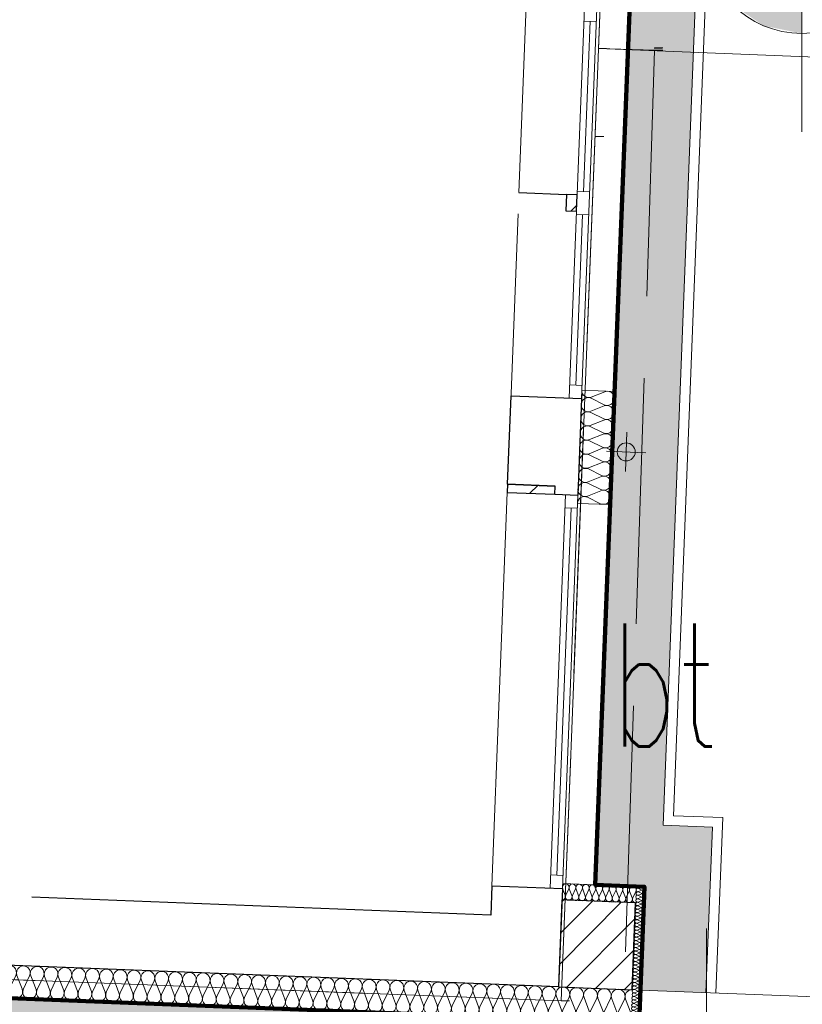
# Model space of a CAD drawing. Extents: x -134780 to 5540120, y 74663 to 5964901.
# Tile 24 of 71: x 5539588.93 to 5539593.7, y 5961325.86 to 5961331.86. Entities that reach past the tile are written whole.
import ezdxf

# ---------------------------------------------------------------- set-up
doc = ezdxf.new("R2010")
doc.units = 0
doc.header["$MEASUREMENT"] = 0
doc.set_wipeout_variables(frame=1)
doc.linetypes.add('L_0_06', pattern=[2, 1.5, -0.5])
for name, color, linetype, lineweight in [('0_Nr_Pióra__7', 7, 'Continuous', 13), ('312_budynek_ewidencyjny_Nr_Pióra__7', 7, 'Continuous', 13), ('Arch drogi_Nr_Pióra__21', 7, 'Continuous', 9), ('Arch rynny_Nr_Pióra__21', 7, 'Continuous', 9), ('Arch wyburzenia_Nr_Pióra__46', 5, 'Continuous', 13), ('Arch wykończenie_Nr_Pióra__46', 5, 'Continuous', 13), ('arch wypelnienia_Nr_Pióra__118', 7, 'Continuous', 211), ('Arch ściany nośne_Nr_Pióra__21', 7, 'Continuous', 9), ('Arch ściany nośne_Nr_Pióra__27', 7, 'Continuous', 30), ('bt_Nr_Pióra__7', 7, 'Continuous', 13), ('INWENT RZĘDNE_Nr_Pióra__21', 7, 'Continuous', 9), ('INWENT.ŚCIANY_Nr_Pióra__1', 7, 'Continuous', 25), ('mapa', 7, 'Continuous', 13), ('sch_Nr_Pióra__7', 7, 'Continuous', 13), ('zasuwa_lub_zawor_Nr_Pióra__7', 7, 'Continuous', 13)]:
    doc.layers.add(name, color=color, linetype=linetype, lineweight=lineweight)
for name, color, linetype in [('Arch ocieplenie', 7, 'Continuous'), ('Arch ściany nośne', 7, 'Continuous'), ('INWENT RZĘDNE', 7, 'Continuous')]:
    doc.layers.add(name, color=color, linetype=linetype)
for name, color, linetype, lineweight, true_color in [('Arch ocieplenie_Nr_Pióra__22', 7, 'Continuous', 9, 0x7f7f7f), ('Arch okna_Nr_Pióra__4', 7, 'Continuous', 9, 0x029e21), ('arch wypelnienia_Nr_Pióra__17', 7, 'Continuous', 15, 0xdcd705)]:
    doc.layers.add(name, color=color, linetype=linetype, lineweight=lineweight, true_color=true_color)
doc.styles.add('GENERATED_STYLE_1', font='txt')
doc.styles.add('GENERATED_STYLE_7', font='Simplex.shx', dxfattribs={"bigfont": 'BIGFONT.SHX'})
pattern_1 = [(45, (5539713.83759428, 5961225.374861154), (-0.09192387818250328, 0.0919238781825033), [])]

# ---------------------------------------------------------------- blocks, each defined once
blk = doc.blocks.new('Koty wysokościowe_53', base_point=(-120140.5580968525, 107003.6049939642))
at = {"layer": 'INWENT RZĘDNE_Nr_Pióra__21', "linetype": 'Continuous'}
for points in [[(-120140.5580968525, 107003.6049939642), (-119540.5580968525, 107003.6049939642), (-119586.2303773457, 107233.2150533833), (-119716.2940281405, 107427.8690626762), (-119910.9480374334, 107557.932713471), (-120140.5580968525, 107603.6049939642)], [(-120140.5580968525, 107003.6049939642), (-120740.5580968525, 107003.6049939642), (-120694.8858163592, 106773.9949345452), (-120564.8221655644, 106579.3409252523), (-120370.1681562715, 106449.2772744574), (-120140.5580968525, 106403.6049939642)]]:
    blk.add_hatch(color=256, dxfattribs=at).paths.add_polyline_path(points, flags=0)
for p, q in [((-120140.5580968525, 105803.6049939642), (-120140.5580968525, 108203.6049939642)), ((-121340.5580968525, 107003.6049939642), (-118940.5580968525, 107003.6049939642))]:
    blk.add_line(p, q, dxfattribs=at)
blk.add_circle((-120140.5580968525, 107003.6049939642), 600.0000000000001, dxfattribs=at)
at = {"layer": 'INWENT RZĘDNE_Nr_Pióra__21', "insert": (-119915.4623870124, 104984.7492263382), "char_height": 1200, "attachment_point": 7, "style": 'GENERATED_STYLE_1'}
blk.add_mtext('{85,73}', dxfattribs=at)
blk = doc.blocks.new('Koty wysokościowe_14', base_point=(-120720.9877173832, 99747.05090658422))
at = {"layer": 'INWENT RZĘDNE_Nr_Pióra__21', "linetype": 'Continuous'}
for points in [[(-120720.9877173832, 99747.05090658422), (-120120.9877173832, 99747.05090658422), (-120166.6599978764, 99976.66096600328), (-120296.7236486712, 100171.3149752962), (-120491.3776579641, 100301.378626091), (-120720.9877173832, 100347.0509065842)], [(-120720.9877173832, 99747.05090658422), (-121320.9877173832, 99747.05090658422), (-121275.31543689, 99517.44084716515), (-121145.2517860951, 99322.78683787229), (-120950.5977768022, 99192.72318707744), (-120720.9877173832, 99147.05090658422)]]:
    blk.add_hatch(color=256, dxfattribs=at).paths.add_polyline_path(points, flags=0)
for p, q in [((-120720.9877173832, 98547.05090658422), (-120720.9877173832, 100947.0509065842)), ((-121920.9877173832, 99747.05090658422), (-119520.9877173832, 99747.05090658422))]:
    blk.add_line(p, q, dxfattribs=at)
blk.add_circle((-120720.9877173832, 99747.05090658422), 600.0000000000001, dxfattribs=at)
at = {"layer": 'INWENT RZĘDNE_Nr_Pióra__21', "insert": (-119894.1439239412, 100856.197933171), "char_height": 1200, "attachment_point": 7, "style": 'GENERATED_STYLE_1'}
blk.add_mtext('{85,26}', dxfattribs=at)
blk = doc.blocks.new('Ściana_55', base_point=(-121623.7393056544, 100590.5962971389))
at = {"layer": 'Arch ściany nośne_Nr_Pióra__21', "linetype": 'Continuous'}
h = blk.add_hatch(dxfattribs=at)
h.set_pattern_fill('Common_Brick', color=256, style=0, pattern_type=2)
h.set_pattern_definition([(45, (0, 0), (-91.92387818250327, 91.92387818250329), [])])
h.paths.add_polyline_path([(-121623.7393056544, 100590.5962971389), (-121174.0826824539, 100573.0201424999), (-121153.3818781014, 101102.6157209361), (-121603.0385013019, 101120.191875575)], flags=0)
at = {"layer": 'Arch ściany nośne_Nr_Pióra__27', "linetype": 'Continuous'}
for p, q in [((-121603.0385013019, 101120.191875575), (-121623.7393056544, 100590.5962971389)), ((-121153.3818781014, 101102.6157209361), (-121603.0385013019, 101120.191875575)), ((-121174.0826824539, 100573.0201424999), (-121153.3818781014, 101102.6157209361)), ((-121623.7393056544, 100590.5962971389), (-121174.0826824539, 100573.0201424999))]:
    blk.add_line(p, q, dxfattribs=at)
blk = doc.blocks.new('Izolacja cieplna 14_14', base_point=(-125390.8624989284, 100737.8472621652))
at = {"layer": 'Arch ocieplenie_Nr_Pióra__22', "linetype": 'Continuous'}
for p, q in [((-125392.8045369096, 100597.4124316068), (-125354.5653004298, 100676.7846614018)), ((-125347.4815649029, 100676.5077727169), (-125315.5544967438, 100594.3928860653)), ((-125308.468939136, 100594.115926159), (-125270.2297026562, 100673.4881559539)), ((-125263.1459671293, 100673.2112672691), (-125231.2188989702, 100591.0963806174)), ((-125224.1333413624, 100590.8194207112), (-125185.8941048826, 100670.1916505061)), ((-125178.8103693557, 100669.9147618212), (-125146.8833011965, 100587.7998751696)), ((-125139.7977435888, 100587.5229152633), (-125101.5585071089, 100666.8951450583)), ((-125094.4747715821, 100666.6182563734), (-125062.547703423, 100584.5033697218)), ((-125055.4621458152, 100584.2264098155), (-125017.2229093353, 100663.5986396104)), ((-125010.1391738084, 100663.3217509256), (-124978.2121056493, 100581.2068642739)), ((-124971.1265480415, 100580.9299043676), (-124932.8873115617, 100660.3021341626)), ((-124925.8035760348, 100660.0252454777), (-124893.8765078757, 100577.9103588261)), ((-124886.7909502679, 100577.6333989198), (-124848.5517137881, 100657.0056287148)), ((-124841.4679782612, 100656.7287400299), (-124809.5409101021, 100574.6138533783)), ((-124802.4553524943, 100574.336893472), (-124764.2161160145, 100653.7091232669)), ((-124757.1323804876, 100653.4322345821), (-124725.2053123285, 100571.3173479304)), ((-124718.1197547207, 100571.0403880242), (-124679.8805182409, 100650.4126178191)), ((-124672.796782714, 100650.1357291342), (-124640.8697145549, 100568.0208424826)), ((-124633.7841569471, 100567.7438825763), (-124595.5449204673, 100647.1161123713)), ((-124588.4611849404, 100646.8392236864), (-124556.5341167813, 100564.7243370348)), ((-124549.4485591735, 100564.4473771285), (-124511.2093226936, 100643.8196069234)), ((-124504.1255871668, 100643.5427182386), (-124472.1985190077, 100561.4278315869)), ((-124465.1129613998, 100561.1508716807), (-124426.87372492, 100640.5231014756)), ((-124419.7899893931, 100640.2462127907), (-124387.862921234, 100558.1313261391)), ((-124380.7773636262, 100557.8543662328), (-124342.5381271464, 100637.2265960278)), ((-124335.4543916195, 100636.9497073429), (-124303.5273234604, 100554.8348206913)), ((-124296.4417658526, 100554.557860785), (-124258.2025293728, 100633.9300905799)), ((-124251.1187938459, 100633.6532018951), (-124219.1917256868, 100551.5383152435)), ((-124212.106168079, 100551.2613553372), (-124173.8669315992, 100630.6335851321)), ((-124166.7831960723, 100630.3566964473), (-124134.8561279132, 100548.2418097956)), ((-124127.7705703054, 100547.9648498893), (-124089.5313338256, 100627.3370796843)), ((-124082.4475982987, 100627.0601909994), (-124050.5205301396, 100544.9453043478)), ((-124043.4349725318, 100544.6683444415), (-124005.195736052, 100624.0405742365)), ((-123998.1120005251, 100623.7636855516), (-123966.184932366, 100541.6487989)), ((-123959.0993747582, 100541.3718389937), (-123920.8601382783, 100620.7440687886)), ((-123913.7764027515, 100620.4671801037), (-123881.8493345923, 100538.3522934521)), ((-123874.7637769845, 100538.0753335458), (-123836.5245405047, 100617.4475633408)), ((-123829.4408049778, 100617.1706746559), (-123797.5137368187, 100535.0557880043)), ((-123790.4281792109, 100534.778828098), (-123752.1889427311, 100614.151057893)), ((-123745.1052072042, 100613.8741692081), (-123713.1781390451, 100531.7592825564)), ((-123706.0925814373, 100531.4823226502), (-123667.8533449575, 100610.8545524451)), ((-123660.7696094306, 100610.5776637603), (-123628.8425412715, 100528.4627771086)), ((-123621.7569836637, 100528.1858172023), (-123583.5177471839, 100607.5580469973)), ((-123576.434011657, 100607.2811583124), (-123544.5069434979, 100525.1662716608)), ((-123537.4213858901, 100524.8893117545), (-123499.1821494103, 100604.2615415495)), ((-123492.0984138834, 100603.9846528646), (-123460.1713457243, 100521.869766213)), ((-123453.0857881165, 100521.5928063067), (-123414.8465516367, 100600.9650361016)), ((-123407.7628161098, 100600.6881474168), (-123375.8357479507, 100518.5732607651)), ((-123368.7501903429, 100518.2963008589), (-123330.510953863, 100597.6685306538)), ((-123323.4272183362, 100597.3916419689), (-123291.500150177, 100515.2767553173)), ((-123284.4145925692, 100514.999795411), (-123246.1753560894, 100594.372025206)), ((-123239.0916205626, 100594.0951365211), (-123207.1645524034, 100511.9802498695)), ((-123200.0789947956, 100511.7032899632), (-123161.8397583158, 100591.0755197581)), ((-123154.7560227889, 100590.7986310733), (-123122.8289546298, 100508.6837444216)), ((-123115.743397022, 100508.4067845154), (-123077.5041605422, 100587.7790143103)), ((-123070.4204250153, 100587.5021256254), (-123038.4933568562, 100505.3872389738)), ((-123031.4077992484, 100505.1102790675), (-122993.1685627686, 100584.4825088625)), ((-122986.0848272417, 100584.2056201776), (-122954.1577590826, 100502.090733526)), ((-122947.0722014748, 100501.8137736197), (-122908.832964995, 100581.1860034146)), ((-122901.7492294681, 100580.9091147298), (-122869.822161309, 100498.7942280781)), ((-122862.7366037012, 100498.5172681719), (-122824.4973672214, 100577.8894979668)), ((-122817.4136316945, 100577.6126092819), (-122785.4865635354, 100495.4977226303)), ((-122778.4010059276, 100495.220762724), (-122740.1617694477, 100574.592992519)), ((-122733.0780339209, 100574.3161038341), (-122701.1509657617, 100492.2012171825)), ((-122694.0654081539, 100491.9242572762), (-122655.8261716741, 100571.2964870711)), ((-122648.7424361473, 100571.0195983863), (-122616.8153679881, 100488.9047117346)), ((-122609.7298103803, 100488.6277518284), (-122571.4905739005, 100567.9999816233)), ((-122564.4068383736, 100567.7230929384), (-122532.4797702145, 100485.6082062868)), ((-122525.3942126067, 100485.3312463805), (-122487.1549761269, 100564.7034761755)), ((-122480.0712406, 100564.4265874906), (-122448.1441724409, 100482.311700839)), ((-122441.0586148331, 100482.0347409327), (-122402.8193783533, 100561.4069707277)), ((-122395.7356428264, 100561.1300820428), (-122363.8085746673, 100479.0151953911)), ((-122356.7230170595, 100478.7382354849), (-122318.4837805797, 100558.1104652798)), ((-122311.4000450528, 100557.8335765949), (-122279.4729768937, 100475.7186899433)), ((-122272.3874192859, 100475.441730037), (-122234.1481828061, 100554.813959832)), ((-122227.0644472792, 100554.5370711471), (-122195.1373791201, 100472.4221844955)), ((-122188.0518215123, 100472.1452245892), (-122149.8125850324, 100551.5174543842)), ((-122142.7288495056, 100551.2405656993), (-122110.8017813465, 100469.1256790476)), ((-122103.7162237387, 100468.8487191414), (-122065.4769872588, 100548.2209489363)), ((-122058.393251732, 100547.9440602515), (-122026.4661835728, 100465.8291735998)), ((-122019.380625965, 100465.5522136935), (-121981.1413894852, 100544.9244434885)), ((-121974.0576539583, 100544.6475548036), (-121942.1305857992, 100462.532668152)), ((-121935.0450281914, 100462.2557082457), (-121896.8057917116, 100541.6279380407)), ((-121889.7220561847, 100541.3510493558), (-121857.7949880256, 100459.2361627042)), ((-121850.7094304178, 100458.9592027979), (-121812.470193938, 100538.3314325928)), ((-121805.3864584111, 100538.0545439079), (-121773.459390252, 100455.9396572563)), ((-121766.3738326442, 100455.6626973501), (-121728.1345961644, 100535.034927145)), ((-121721.0508606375, 100534.7580384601), (-121689.1237924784, 100452.6431518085)), ((-121682.0382348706, 100452.3661919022), (-121643.7989983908, 100531.7384216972)), ((-121636.7152628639, 100531.4615330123), (-121604.7881947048, 100449.3466463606)), ((-121597.702637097, 100449.0696864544), (-121559.4634006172, 100528.4419162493)), ((-121552.3796650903, 100528.1650275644), (-121520.4525969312, 100446.0501409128)), ((-121513.3670393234, 100445.7731810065), (-121475.1278028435, 100525.1454108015)), ((-121468.0440673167, 100524.8685221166), (-121436.1169991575, 100442.753635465)), ((-121429.0314415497, 100442.4766755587), (-121390.7922050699, 100521.8489053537)), ((-121383.708469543, 100521.5720166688), (-121351.7814013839, 100439.4571300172)), ((-121344.6958437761, 100439.1801701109), (-121306.4566072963, 100518.5523999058)), ((-121299.3728717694, 100518.275511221), (-121267.4458036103, 100436.1606245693)), ((-121260.3602460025, 100435.8836646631), (-121222.1210095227, 100515.255894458)), ((-121215.0372739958, 100514.9790057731), (-121183.1102058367, 100432.8641191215))]:
    blk.add_line(p, q, dxfattribs=at)
for centre, start_param, end_param in [((-125392.523823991, 100695.34502928), 4.299595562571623, 6.28318530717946), ((-125308.1900647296, 100692.048579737), 4.299595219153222, 8.26677440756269), ((-125223.854466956, 100688.7520742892), 4.299595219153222, 8.266774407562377), ((-125139.5188691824, 100685.4555688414), 4.299595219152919, 8.26677440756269), ((-125055.1832714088, 100682.1590633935), 4.299595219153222, 8.266774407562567), ((-124970.8476736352, 100678.8625579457), 4.299595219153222, 8.266774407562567), ((-124886.5120758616, 100675.5660524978), 4.299595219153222, 8.266774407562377), ((-124802.176478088, 100672.26954705), 4.299595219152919, 8.26677440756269), ((-124717.8408803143, 100668.9730416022), 4.299595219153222, 8.26677440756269), ((-124633.5052825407, 100665.6765361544), 4.299595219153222, 8.26677440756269), ((-124549.1696847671, 100662.3800307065), 4.299595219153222, 8.266774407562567), ((-124464.8340869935, 100659.0835252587), 4.299595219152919, 8.266774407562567), ((-124380.4984892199, 100655.7870198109), 4.299595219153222, 8.26677440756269), ((-124296.1628914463, 100652.490514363), 4.299595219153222, 8.26677440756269), ((-124211.8272936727, 100649.1940089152), 4.299595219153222, 8.26677440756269), ((-124127.491695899, 100645.8975034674), 4.299595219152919, 8.26677440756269), ((-124043.1560981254, 100642.6009980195), 4.299595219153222, 8.266774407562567), ((-123958.8205003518, 100639.3044925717), 4.299595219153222, 8.266774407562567), ((-123874.4849025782, 100636.0079871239), 4.299595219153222, 8.26677440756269), ((-123790.1493048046, 100632.711481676), 4.299595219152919, 8.26677440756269), ((-123705.813707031, 100629.4149762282), 4.299595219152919, 8.26677440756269), ((-123621.4781092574, 100626.1184707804), 4.299595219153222, 8.266774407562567), ((-123537.1425114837, 100622.8219653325), 4.299595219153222, 8.266774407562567), ((-123452.8069137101, 100619.5254598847), 4.299595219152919, 8.26677440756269), ((-123368.4713159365, 100616.2289544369), 4.299595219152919, 8.26677440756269), ((-123284.1357181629, 100612.932448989), 4.299595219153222, 8.26677440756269), ((-123199.8001203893, 100609.6359435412), 4.299595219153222, 8.26677440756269), ((-123115.4645226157, 100606.3394380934), 4.299595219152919, 8.266774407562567), ((-123031.1289248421, 100603.0429326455), 4.299595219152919, 8.266774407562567), ((-122946.7933270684, 100599.7464271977), 4.299595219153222, 8.266774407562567), ((-122862.4577292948, 100596.4499217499), 4.299595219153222, 8.26677440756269), ((-122778.1221315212, 100593.153416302), 4.299595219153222, 8.266774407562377), ((-122693.7865337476, 100589.8569108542), 4.299595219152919, 8.26677440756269), ((-122609.450935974, 100586.5604054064), 4.299595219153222, 8.26677440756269), ((-122525.1153382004, 100583.2638999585), 4.299595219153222, 8.266774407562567), ((-122440.7797404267, 100579.9673945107), 4.299595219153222, 8.266774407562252), ((-122356.4441426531, 100576.6708890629), 4.299595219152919, 8.26677440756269), ((-122272.1085448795, 100573.3743836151), 4.299595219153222, 8.26677440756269), ((-122187.7729471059, 100570.0778781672), 4.299595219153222, 8.26677440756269), ((-125354.845966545, 100578.85204594), 1.158003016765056, 5.125182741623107), ((-125270.5103687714, 100575.5555404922), 1.158003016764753, 5.125182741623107), ((-125186.1747709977, 100572.2590350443), 1.158003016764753, 5.125182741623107), ((-125101.8391732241, 100568.9625295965), 1.158003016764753, 5.12518274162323), ((-125017.5035754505, 100565.6660241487), 1.158003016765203, 5.12518274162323), ((-124933.1679776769, 100562.3695187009), 1.158003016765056, 5.125182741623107), ((-124848.8323799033, 100559.073013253), 1.158003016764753, 5.125182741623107), ((-124764.4967821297, 100555.7765078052), 1.158003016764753, 5.125182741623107), ((-124680.1611843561, 100552.4800023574), 1.158003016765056, 5.125182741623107), ((-124595.8255865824, 100549.1834969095), 1.158003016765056, 5.12518274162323), ((-124511.4899888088, 100545.8869914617), 1.1580030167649, 5.12518274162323), ((-124427.1543910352, 100542.5904860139), 1.158003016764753, 5.125182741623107), ((-124342.8187932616, 100539.293980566), 1.158003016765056, 5.125182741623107), ((-124258.483195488, 100535.9974751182), 1.158003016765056, 5.125182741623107), ((-122103.4373493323, 100566.7813727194), 4.299595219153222, 8.26677440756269), ((-122019.1017515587, 100563.4848672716), 4.299595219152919, 8.266774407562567), ((-121934.7661537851, 100560.1883618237), 4.299595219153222, 8.266774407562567), ((-121850.4305560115, 100556.8918563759), 4.299595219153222, 8.26677440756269), ((-121766.0949582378, 100553.5953509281), 4.299595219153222, 8.26677440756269), ((-121681.7593604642, 100550.2988454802), 4.299595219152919, 8.26677440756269), ((-121597.4237626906, 100547.0023400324), 4.299595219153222, 8.26677440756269), ((-121513.088164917, 100543.7058345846), 4.299595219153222, 8.266774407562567), ((-121428.7525671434, 100540.4093291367), 4.299595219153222, 8.266774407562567), ((-121344.4169693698, 100537.1128236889), 4.299595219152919, 8.26677440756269), ((-121260.0813715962, 100533.8163182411), 4.299595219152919, 8.26677440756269), ((-121175.7457738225, 100530.5198127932), 6.283185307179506, 8.26677440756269), ((-124174.1475977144, 100532.7009696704), 1.158003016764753, 5.12518274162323), ((-124089.8119999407, 100529.4044642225), 1.158003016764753, 5.12518274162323), ((-124005.4764021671, 100526.1079587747), 1.158003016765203, 5.12518274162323), ((-123921.1408043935, 100522.8114533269), 1.158003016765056, 5.125182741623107), ((-123836.8052066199, 100519.514947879), 1.158003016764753, 5.125182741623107), ((-123752.4696088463, 100516.2184424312), 1.158003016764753, 5.125182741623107), ((-123668.1340110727, 100512.9219369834), 1.158003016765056, 5.125182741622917), ((-123583.7984132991, 100509.6254315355), 1.158003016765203, 5.12518274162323), ((-123499.4628155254, 100506.3289260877), 1.1580030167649, 5.12518274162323), ((-123415.1272177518, 100503.0324206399), 1.158003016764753, 5.125182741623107), ((-123330.7916199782, 100499.7359151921), 1.158003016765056, 5.125182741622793), ((-123246.4560222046, 100496.4394097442), 1.158003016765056, 5.125182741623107), ((-123162.120424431, 100493.1429042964), 1.158003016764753, 5.12518274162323), ((-123077.7848266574, 100489.8463988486), 1.1580030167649, 5.12518274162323), ((-122993.4492288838, 100486.5498934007), 1.158003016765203, 5.125182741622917), ((-122909.1136311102, 100483.2533879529), 1.158003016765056, 5.125182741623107), ((-122824.7780333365, 100479.9568825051), 1.158003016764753, 5.125182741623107), ((-122740.4424355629, 100476.6603770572), 1.158003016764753, 5.125182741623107), ((-122656.1068377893, 100473.3638716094), 1.158003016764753, 5.12518274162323), ((-122571.7712400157, 100470.0673661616), 1.158003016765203, 5.12518274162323), ((-122487.4356422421, 100466.7708607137), 1.158003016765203, 5.12518274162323), ((-122403.1000444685, 100463.4743552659), 1.158003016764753, 5.125182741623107), ((-122318.7644466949, 100460.1778498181), 1.158003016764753, 5.125182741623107), ((-122234.4288489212, 100456.8813443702), 1.158003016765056, 5.125182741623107), ((-122150.0932511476, 100453.5848389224), 1.158003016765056, 5.12518274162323), ((-122065.757653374, 100450.2883334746), 1.158003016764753, 5.12518274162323), ((-121981.4220556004, 100446.9918280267), 1.1580030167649, 5.12518274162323), ((-121897.0864578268, 100443.6953225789), 1.158003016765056, 5.125182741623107), ((-121812.7508600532, 100440.3988171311), 1.158003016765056, 5.125182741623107), ((-121728.4152622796, 100437.1023116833), 1.158003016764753, 5.125182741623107), ((-121644.0796645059, 100433.8058062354), 1.158003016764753, 5.125182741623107), ((-121559.7440667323, 100430.5093007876), 1.158003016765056, 5.12518274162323), ((-121475.4084689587, 100427.2127953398), 1.158003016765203, 5.12518274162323), ((-121391.0728711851, 100423.9162898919), 1.1580030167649, 5.12518274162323), ((-121306.7372734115, 100420.6197844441), 1.158003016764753, 5.125182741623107), ((-121222.4016756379, 100417.3232789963), 1.158003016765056, 5.125182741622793)]:
    blk.add_ellipse(centre, major_axis=(1.661325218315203, 42.50223686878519), ratio=0.9921097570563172, start_param=start_param, end_param=end_param, dxfattribs=at)
blk = doc.blocks.new('Izolacja cieplna 14_13', base_point=(-121603.0385012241, 101120.1918775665))
at = {"layer": 'Arch ocieplenie_Nr_Pióra__22', "linetype": 'Continuous'}
for p, q in [((-121598.5797955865, 101190.2729663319), (-121583.1528784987, 101149.2364982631)), ((-121579.719357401, 101149.1022889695), (-121561.1363250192, 101188.809377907)), ((-121557.70192075, 101188.675134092), (-121542.2750036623, 101147.6386660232)), ((-121538.8414825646, 101147.5044567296), (-121520.2584501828, 101187.2115456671)), ((-121516.8240459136, 101187.0773018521), (-121501.3971288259, 101146.0408337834)), ((-121497.9636077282, 101145.9066244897), (-121479.3805753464, 101185.6137134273)), ((-121475.9461710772, 101185.4794696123), (-121460.5192539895, 101144.4430015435)), ((-121457.0857328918, 101144.3087922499), (-121438.50270051, 101184.0158811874)), ((-121435.0682962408, 101183.8816373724), (-121419.6413791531, 101142.8451693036)), ((-121416.2078580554, 101142.71096001), (-121397.6248256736, 101182.4180489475)), ((-121394.1904214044, 101182.2838051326), (-121378.7635043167, 101141.2473370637)), ((-121375.329983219, 101141.1131277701), (-121356.7469508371, 101180.8202167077)), ((-121353.312546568, 101180.6859728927), (-121337.8856294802, 101139.6495048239)), ((-121334.4521083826, 101139.5152955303), (-121315.8690760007, 101179.2223844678)), ((-121312.4346717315, 101179.0881406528), (-121297.0077546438, 101138.051672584)), ((-121293.5742335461, 101137.9174632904), (-121274.9912011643, 101177.6245522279)), ((-121271.5567968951, 101177.490308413), (-121256.1298798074, 101136.4538403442)), ((-121252.6963587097, 101136.3196310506), (-121234.1133263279, 101176.0267199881)), ((-121230.6789220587, 101175.8924761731), (-121215.252004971, 101134.8560081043)), ((-121211.8184838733, 101134.7217988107), (-121193.2354514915, 101174.4288877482)), ((-121189.8010472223, 101174.2946439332), (-121174.3741301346, 101133.2581758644)), ((-121170.9406090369, 101133.1239665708), (-121152.3575766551, 101172.8310555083))]:
    blk.add_line(p, q, dxfattribs=at)
for centre, start_param, end_param in [((-121579.5248120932, 101198.0664776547), 4.299595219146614, 8.26677494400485), ((-121538.6469372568, 101196.4686454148), 4.299595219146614, 8.26677494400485), ((-121497.7690624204, 101194.870813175), 4.299595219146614, 8.266774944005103), ((-121456.8911875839, 101193.2729809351), 4.299595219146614, 8.266774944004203), ((-121416.0133127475, 101191.6751486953), 4.299595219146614, 8.266774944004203), ((-121375.1354379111, 101190.0773164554), 4.299595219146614, 8.266774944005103), ((-121334.2575630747, 101188.4794842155), 4.299595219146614, 8.26677494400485), ((-121293.3796882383, 101186.8816519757), 4.299595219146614, 8.26677494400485), ((-121252.5018134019, 101185.2838197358), 4.299595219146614, 8.266774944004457), ((-121211.6239385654, 101183.6859874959), 4.299595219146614, 8.266774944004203), ((-121170.746063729, 101182.0881552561), 4.299595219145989, 8.26677494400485), ((-121602.2078386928, 101141.442994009), 3.141592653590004, 5.125182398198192), ((-121561.3308543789, 101139.8452045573), 1.158003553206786, 5.125182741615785), ((-121520.4529795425, 101138.2473723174), 1.158003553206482, 5.125182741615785), ((-121479.5751047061, 101136.6495400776), 1.15800355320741, 5.125182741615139), ((-121438.6972298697, 101135.0517078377), 1.158003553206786, 5.125182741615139), ((-121397.8193550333, 101133.4538755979), 1.158003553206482, 5.125182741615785), ((-121356.9414801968, 101131.856043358), 1.158003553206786, 5.125182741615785), ((-121316.0636053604, 101130.2582111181), 1.158003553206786, 5.125182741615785), ((-121275.185730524, 101128.6603788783), 1.158003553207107, 5.125182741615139), ((-121234.3078556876, 101127.0625466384), 1.158003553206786, 5.125182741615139), ((-121193.4299808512, 101125.4647143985), 1.158003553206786, 5.125182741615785), ((-121152.5521060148, 101123.8668821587), 1.158003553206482, 3.141592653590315)]:
    blk.add_ellipse(centre, major_axis=(0.83066260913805, 21.2511184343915), ratio=0.9617608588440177, start_param=start_param, end_param=end_param, dxfattribs=at)
blk = doc.blocks.new('Izolacja cieplna 14_12', base_point=(-121149.4764517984, 101202.5413768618))
at = {"layer": 'Arch ocieplenie_Nr_Pióra__22', "linetype": 'Continuous'}
for p, q in [((-121116.0997426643, 101157.7455722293), (-121136.6314227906, 101149.6881178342)), ((-121135.8700034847, 101169.1677617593), (-121116.0299051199, 101159.532249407)), ((-121115.2685037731, 101179.0114338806), (-121135.8001838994, 101170.9539794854)), ((-121135.0387645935, 101190.4336234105), (-121115.1986662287, 101180.7981110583)), ((-121114.4372648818, 101200.2772955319), (-121134.9689450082, 101192.2198411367)), ((-121118.593459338, 101093.9479872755), (-121139.1251394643, 101085.8905328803)), ((-121138.3637201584, 101105.3701768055), (-121118.5236217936, 101095.7346644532)), ((-121117.7622204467, 101115.2138489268), (-121138.2939005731, 101107.1563945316)), ((-121137.5324812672, 101126.6360384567), (-121117.6923829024, 101117.0005261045)), ((-121116.9309815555, 101136.4797105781), (-121137.4626616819, 101128.4222561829)), ((-121136.701242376, 101147.901900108), (-121116.8611440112, 101138.2663877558)), ((-121140.8574368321, 101041.5725918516), (-121121.0173384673, 101031.9370794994)), ((-121120.2559371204, 101051.416263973), (-121140.7876172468, 101043.3588095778)), ((-121140.0261979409, 101062.8384535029), (-121120.1860995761, 101053.2029411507)), ((-121119.4246982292, 101072.6821256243), (-121139.9563783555, 101064.6246712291)), ((-121139.1949590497, 101084.1043151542), (-121119.3548606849, 101074.4688028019)), ((-121143.3511535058, 100977.7750068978), (-121123.511055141, 100968.1394945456)), ((-121122.7496537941, 100987.6186790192), (-121143.2813339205, 100979.561224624)), ((-121142.5199146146, 100999.0408685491), (-121122.6798162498, 100989.4053561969)), ((-121121.9184149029, 101008.8845406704), (-121142.4500950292, 101000.8270862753)), ((-121141.6886757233, 101020.3067302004), (-121121.8485773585, 101010.6712178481)), ((-121121.0871760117, 101030.1504023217), (-121141.618856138, 101022.0929479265)), ((-121145.8448701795, 100913.977421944), (-121126.0047718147, 100904.3419095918)), ((-121125.2433704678, 100923.8210940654), (-121145.7750505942, 100915.7636396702)), ((-121145.0136312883, 100935.2432835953), (-121125.1735329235, 100925.6077712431)), ((-121124.4121315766, 100945.0869557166), (-121144.9438117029, 100937.0295013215)), ((-121144.182392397, 100956.5091452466), (-121124.3422940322, 100946.8736328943)), ((-121123.5808926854, 100966.3528173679), (-121144.1125728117, 100958.2953629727)), ((-121127.7370871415, 100860.0235091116), (-121148.2687672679, 100851.9660547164)), ((-121147.507347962, 100871.4456986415), (-121127.6672495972, 100861.8101862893)), ((-121126.9058482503, 100881.2893707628), (-121147.4375283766, 100873.2319163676)), ((-121146.6761090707, 100892.7115602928), (-121126.8360107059, 100883.0760479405)), ((-121126.0746093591, 100902.5552324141), (-121146.6062894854, 100894.4977780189)), ((-121130.2308038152, 100796.2259241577), (-121150.7624839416, 100788.1684697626)), ((-121150.0010646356, 100807.6481136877), (-121130.1609662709, 100798.0126013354)), ((-121129.399564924, 100817.491785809), (-121149.9312450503, 100809.4343314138)), ((-121149.1698257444, 100828.9139753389), (-121129.3297273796, 100819.2784629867)), ((-121128.5683260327, 100838.7576474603), (-121149.1000061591, 100830.7001930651)), ((-121148.3385868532, 100850.1798369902), (-121128.4984884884, 100840.544324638)), ((-121152.4947813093, 100743.8505287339), (-121132.6546829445, 100734.2150163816)), ((-121131.8932815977, 100753.6942008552), (-121152.424961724, 100745.63674646)), ((-121151.6635424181, 100765.1163903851), (-121131.8234440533, 100755.4808780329)), ((-121131.0620427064, 100774.9600625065), (-121151.5937228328, 100766.9026081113)), ((-121150.8323035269, 100786.3822520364), (-121130.9922051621, 100776.7467396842)), ((-121154.988497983, 100680.0529437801), (-121135.1483996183, 100670.4174314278)), ((-121134.3869982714, 100689.8966159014), (-121154.9186783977, 100681.8391615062)), ((-121154.1572590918, 100701.3188054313), (-121134.317160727, 100691.6832930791)), ((-121133.5557593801, 100711.1624775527), (-121154.0874395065, 100703.1050231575)), ((-121153.3260202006, 100722.5846670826), (-121133.4859218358, 100712.9491547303)), ((-121132.7245204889, 100732.4283392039), (-121153.2562006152, 100724.3708848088)), ((-121157.4822146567, 100616.2553588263), (-121137.6421162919, 100606.619846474)), ((-121136.880714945, 100626.0990309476), (-121157.4123950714, 100618.0415765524)), ((-121156.6509757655, 100637.5212204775), (-121136.8108774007, 100627.8857081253)), ((-121136.0494760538, 100647.3648925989), (-121156.5811561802, 100639.3074382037)), ((-121155.8197368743, 100658.7870821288), (-121135.9796385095, 100649.1515697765)), ((-121135.2182371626, 100668.6307542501), (-121155.7499172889, 100660.573299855)), ((-121139.3744316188, 100562.3014459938), (-121159.9061117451, 100554.2439915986)), ((-121159.1446924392, 100573.7236355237), (-121139.3045940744, 100564.0881231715)), ((-121138.5431927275, 100583.567307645), (-121159.0748728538, 100575.5098532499)), ((-121158.313453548, 100594.989497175), (-121138.4733551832, 100585.3539848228)), ((-121137.7119538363, 100604.8331692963), (-121158.2436339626, 100596.7757149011)), ((-121141.8681482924, 100498.50386104), (-121162.3998284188, 100490.4464066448)), ((-121161.6384091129, 100509.9260505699), (-121141.7983107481, 100500.2905382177)), ((-121141.0369094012, 100519.7697226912), (-121161.5685895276, 100511.712268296)), ((-121160.8071702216, 100531.1919122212), (-121140.9670718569, 100521.5563998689)), ((-121140.20567051, 100541.0355843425), (-121160.7373506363, 100532.9781299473)), ((-121159.9759313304, 100552.4577738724), (-121140.1358329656, 100542.8222615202)), ((-121144.3618649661, 100434.7062760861), (-121164.8935450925, 100426.648821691)), ((-121164.1321257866, 100446.1284656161), (-121144.2920274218, 100436.4929532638)), ((-121143.5306260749, 100455.9721377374), (-121164.0623062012, 100447.9146833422)), ((-121163.3008868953, 100467.3943272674), (-121143.4607885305, 100457.7588149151)), ((-121142.6993871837, 100477.2379993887), (-121163.23106731, 100469.1805449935)), ((-121162.4696480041, 100488.6601889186), (-121142.6295496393, 100479.0246765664)), ((-121166.6258424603, 100382.3308806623), (-121146.7857440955, 100372.69536831)), ((-121146.0243427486, 100392.1745527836), (-121166.5560228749, 100384.1170983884)), ((-121165.794603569, 100403.5967423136), (-121145.9545052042, 100393.9612299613)), ((-121145.1931038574, 100413.4404144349), (-121165.7247839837, 100405.3829600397)), ((-121164.9633646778, 100424.8626039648), (-121145.123266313, 100415.2270916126))]:
    blk.add_line(p, q, dxfattribs=at)
for centre, start_param, end_param in [((-121140.5133492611, 101159.5947855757), 2.728799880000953, 6.695979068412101), ((-121139.6821103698, 101180.860647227), 2.728799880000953, 6.695979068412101), ((-121138.8508935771, 101202.1260455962), 4.712388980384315, 6.695978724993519), ((-121112.2177905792, 101147.8393556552), 5.870391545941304, 9.837571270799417), ((-121111.3865516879, 101169.1052173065), 5.870391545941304, 9.837571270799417), ((-121110.5553127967, 101190.3710789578), 5.870391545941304, 9.837571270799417), ((-121143.0070659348, 101095.7972006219), 2.728799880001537, 6.695979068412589), ((-121142.1758270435, 101117.0630622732), 2.728799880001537, 6.695979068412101), ((-121141.3445881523, 101138.3289239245), 2.728799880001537, 6.695979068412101), ((-121114.7115072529, 101084.0417707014), 5.870391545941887, 9.837571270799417), ((-121113.8802683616, 101105.3076323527), 5.870391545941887, 9.837571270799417), ((-121113.0490294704, 101126.5734940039), 5.870391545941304, 9.837571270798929), ((-121145.5007826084, 101031.9996156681), 2.728799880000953, 6.695979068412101), ((-121144.6695437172, 101053.2654773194), 2.728799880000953, 6.695979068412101), ((-121143.838304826, 101074.5313389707), 2.728799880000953, 6.695979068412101), ((-121116.3739850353, 101041.5100473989), 5.870391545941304, 9.837571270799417), ((-121115.5427461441, 101062.7759090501), 5.870391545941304, 9.837571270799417), ((-121147.9944992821, 100968.2020307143), 2.728799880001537, 6.695979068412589), ((-121147.1632603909, 100989.4678923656), 2.728799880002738, 6.695979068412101), ((-121146.3320214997, 101010.7337540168), 2.728799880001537, 6.695979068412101), ((-121118.867701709, 100977.7124624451), 5.870391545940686, 9.837571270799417), ((-121118.0364628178, 100998.9783240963), 5.870391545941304, 9.837571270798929), ((-121117.2052239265, 101020.2441857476), 5.870391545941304, 9.837571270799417), ((-121150.4882159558, 100904.4044457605), 2.728799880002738, 6.695979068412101), ((-121149.6569770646, 100925.6703074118), 2.728799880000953, 6.695979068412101), ((-121148.8257381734, 100946.936169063), 2.728799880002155, 6.695979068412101), ((-121121.3614183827, 100913.9148774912), 5.870391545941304, 9.837571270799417), ((-121120.5301794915, 100935.1807391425), 5.870391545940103, 9.837571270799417), ((-121119.6989406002, 100956.4466007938), 5.870391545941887, 9.837571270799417), ((-121152.1506937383, 100861.8727224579), 2.728799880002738, 6.695979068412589), ((-121151.319454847, 100883.1385841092), 2.728799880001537, 6.695979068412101), ((-121123.8551350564, 100850.1172925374), 5.870391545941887, 9.837571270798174), ((-121123.0238961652, 100871.3831541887), 5.870391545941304, 9.837571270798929), ((-121122.1926572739, 100892.64901584), 5.870391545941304, 9.837571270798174), ((-121154.644410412, 100798.0751375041), 2.728799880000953, 6.695979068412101), ((-121153.8131715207, 100819.3409991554), 2.728799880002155, 6.695979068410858), ((-121152.9819326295, 100840.6068608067), 2.728799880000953, 6.695979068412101), ((-121126.3488517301, 100786.3197075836), 5.870391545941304, 9.837571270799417), ((-121125.5176128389, 100807.5855692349), 5.870391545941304, 9.837571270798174), ((-121124.6863739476, 100828.8514308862), 5.870391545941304, 9.837571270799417), ((-121157.1381270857, 100734.2775525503), 2.728799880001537, 6.695979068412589), ((-121156.3068881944, 100755.5434142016), 2.728799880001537, 6.695979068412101), ((-121155.4756493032, 100776.8092758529), 2.728799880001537, 6.695979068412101), ((-121128.8425684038, 100722.5221226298), 5.870391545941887, 9.837571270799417), ((-121128.0113295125, 100743.7879842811), 5.870391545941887, 9.837571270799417), ((-121127.1800906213, 100765.0538459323), 5.870391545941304, 9.837571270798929), ((-121159.6318437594, 100670.4799675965), 2.728799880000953, 6.695979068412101), ((-121158.8006048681, 100691.7458292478), 2.728799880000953, 6.695979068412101), ((-121157.9693659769, 100713.0116908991), 2.728799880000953, 6.695979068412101), ((-121130.5050461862, 100679.9903993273), 5.870391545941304, 9.837571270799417), ((-121129.673807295, 100701.2562609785), 5.870391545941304, 9.837571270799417), ((-121162.1255604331, 100606.6823826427), 2.728799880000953, 6.695979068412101), ((-121161.2943215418, 100627.948244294), 2.728799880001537, 6.695979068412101), ((-121160.4630826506, 100649.2141059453), 2.728799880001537, 6.695979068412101), ((-121132.9987628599, 100616.1928143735), 5.870391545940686, 9.837571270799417), ((-121132.1675239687, 100637.4586760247), 5.870391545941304, 9.837571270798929), ((-121131.3362850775, 100658.724537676), 5.870391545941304, 9.837571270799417), ((-121164.6192771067, 100542.8847976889), 2.728799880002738, 6.695979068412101), ((-121163.7880382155, 100564.1506593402), 2.728799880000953, 6.695979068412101), ((-121162.9567993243, 100585.4165209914), 2.728799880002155, 6.695979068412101), ((-121135.4924795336, 100552.3952294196), 5.870391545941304, 9.837571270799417), ((-121134.6612406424, 100573.6610910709), 5.870391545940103, 9.837571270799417), ((-121133.8300017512, 100594.9269527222), 5.870391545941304, 9.837571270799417), ((-121166.2817548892, 100500.3530743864), 2.728799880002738, 6.695979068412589), ((-121165.450515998, 100521.6189360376), 2.728799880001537, 6.695979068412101), ((-121137.9861962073, 100488.5976444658), 5.870391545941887, 9.837571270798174), ((-121137.1549573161, 100509.8635061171), 5.870391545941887, 9.837571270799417), ((-121136.3237184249, 100531.1293677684), 5.870391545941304, 9.837571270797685), ((-121168.7754715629, 100436.5554894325), 2.728799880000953, 6.695979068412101), ((-121167.9442326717, 100457.8213510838), 2.728799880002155, 6.695979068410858), ((-121167.1129937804, 100479.0872127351), 2.728799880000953, 6.695979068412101), ((-121140.479912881, 100424.800059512), 5.870391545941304, 9.837571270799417), ((-121139.6486739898, 100446.0659211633), 5.870391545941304, 9.837571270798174), ((-121138.8174350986, 100467.3317828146), 5.870391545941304, 9.837571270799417), ((-121170.4379493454, 100394.02376613), 2.728799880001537, 6.695979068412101), ((-121171.2691882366, 100372.7579044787), 2.728799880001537, 4.712388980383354), ((-121169.6067104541, 100415.2896277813), 2.728799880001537, 6.695979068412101), ((-121142.1423906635, 100382.2683362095), 5.870391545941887, 9.837571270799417), ((-121141.3111517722, 100403.5341978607), 5.870391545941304, 9.837571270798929)]:
    blk.add_ellipse(centre, major_axis=(-0.4156104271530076, -10.63270010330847), ratio=0.9993284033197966, start_param=start_param, end_param=end_param, dxfattribs=at)
blk = doc.blocks.new('Izolacja cieplna 14_11', base_point=(-121481.5695909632, 104227.8188325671))
at = {"layer": 'Arch ocieplenie_Nr_Pióra__22', "linetype": 'Continuous'}
for p, q in [((-121341.4146830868, 104218.7154393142), (-121423.5596272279, 104186.0194003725)), ((-121423.8425851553, 104178.7803933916), (-121344.5004153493, 104139.7721222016)), ((-121344.7834460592, 104132.5312532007), (-121426.9283902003, 104099.8352142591)), ((-121348.1522090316, 104046.3470670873), (-121430.2971531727, 104013.6510281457)), ((-121427.2113481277, 104092.5962072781), (-121347.8691783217, 104053.5879360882)), ((-121430.5801111, 104006.4120211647), (-121351.237941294, 103967.4037499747)), ((-121433.9488740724, 103920.2278350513), (-121354.6067042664, 103881.2195638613)), ((-121351.520972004, 103960.1628809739), (-121433.6659161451, 103927.4668420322)), ((-121354.8897349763, 103873.9786948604), (-121437.0346791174, 103841.2826559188)), ((-121437.3176370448, 103834.0436489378), (-121357.9754672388, 103795.0353777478)), ((-121440.6864000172, 103747.8594628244), (-121361.3442302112, 103708.8511916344)), ((-121358.2584979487, 103787.794508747), (-121440.4034420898, 103755.0984698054)), ((-121361.6272609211, 103701.6103226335), (-121443.7722050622, 103668.9142836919)), ((-121364.9960238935, 103615.4261365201), (-121447.1409680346, 103582.7300975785)), ((-121444.0551629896, 103661.675276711), (-121364.7129931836, 103622.667005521)), ((-121447.4239259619, 103575.4910905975), (-121368.0817561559, 103536.4828194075))]:
    blk.add_line(p, q, dxfattribs=at)
for centre, start_param, end_param in [((-121439.0673580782, 104226.1575075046), 4.712388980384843, 6.695978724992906), ((-121325.9069381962, 104178.5772830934), 5.87039154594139, 9.837571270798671), ((-121442.4360317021, 104139.9751989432), 2.728799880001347, 6.695979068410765), ((-121445.8047946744, 104053.7910128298), 2.7287998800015, 6.695979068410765), ((-121329.2757011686, 104092.39309698), 5.870391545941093, 9.8375712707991), ((-121332.644464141, 104006.2089108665), 5.87039154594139, 9.837571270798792), ((-121449.1735576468, 103967.6068267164), 2.728799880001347, 6.695979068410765), ((-121452.5423206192, 103881.4226406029), 2.728799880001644, 6.695979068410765), ((-121336.0132271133, 103920.0247247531), 5.870391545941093, 9.8375712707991), ((-121339.3819900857, 103833.8405386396), 5.87039154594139, 9.837571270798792), ((-121455.9110835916, 103795.2384544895), 2.728799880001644, 6.695979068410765), ((-121342.7507530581, 103747.6563525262), 5.870391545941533, 9.837571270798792), ((-121459.279846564, 103709.054268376), 2.728799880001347, 6.695979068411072), ((-121346.1195160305, 103661.4721664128), 5.87039154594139, 9.837571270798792), ((-121462.6486095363, 103622.8700822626), 2.7287998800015, 6.695979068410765), ((-121349.4882790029, 103575.2879802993), 5.87039154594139, 9.837571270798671), ((-121466.0173725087, 103536.6858961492), 2.728799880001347, 4.71238898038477)]:
    blk.add_ellipse(centre, major_axis=(-1.684344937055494, -43.09115800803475), ratio=0.9863331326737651, start_param=start_param, end_param=end_param, dxfattribs=at)
blk = doc.blocks.new('mapa')
at = {"layer": 'arch wypelnienia_Nr_Pióra__17', "linetype": 'Continuous', "lineweight": 0}
for points in [[(5539592.528923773, 5961328.905392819), (5539592.438309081, 5961326.587167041), (5539592.738079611, 5961326.575449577), (5539592.713473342, 5961325.945928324), (5539593.113168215, 5961325.930305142), (5539593.152616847, 5961326.939532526), (5539592.852845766, 5961326.951249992), (5539593.050870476, 5961332.017383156), (5539592.651175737, 5961332.033006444), (5539592.644926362, 5961331.873126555), (5539592.55431156, 5961329.55489692), (5539592.541617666, 5961329.23014487)], [(5539592.70566182, 5961325.746081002), (5539585.755968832, 5961326.017728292), (5539585.740345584, 5961325.618033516), (5539593.089733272, 5961325.330761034), (5539593.105356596, 5961325.730457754)]]:
    blk.add_hatch(color=253, dxfattribs=at).paths.add_polyline_path(points, flags=0)
at = {"layer": 'Arch ściany nośne_Nr_Pióra__21', "linetype": 'Continuous'}
h = blk.add_hatch(dxfattribs=at)
h.set_pattern_fill('Common_Brick', color=252, scale=0.001, style=0, pattern_type=2)
h.set_pattern_definition(pattern_1)
h.paths.add_polyline_path([(5539592.262612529, 5961330.79724001), (5539592.258706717, 5961330.697316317), (5539592.323657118, 5961330.694777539), (5539592.32756293, 5961330.794701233)], flags=0)
h = blk.add_hatch(dxfattribs=at)
h.set_pattern_fill('Common_Brick', color=252, scale=0.001, style=0, pattern_type=2)
h.set_pattern_definition(pattern_1)
h.paths.add_polyline_path([(5539591.901357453, 5961328.979963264), (5539592.191136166, 5961328.968636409), (5539592.193089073, 5961329.018598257), (5539591.903310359, 5961329.029925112)], flags=0)
at = {"layer": '0_Nr_Pióra__7', "color": 252, "linetype": 'Continuous'}
for p, q in [((5539592.456942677, 5961331.685950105), (5539592.506942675, 5961331.685950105)), ((5539592.796816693, 5961331.689409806), (5539592.846816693, 5961331.689409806)), ((5539592.800000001, 5961331.690000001), (5539592.85, 5961331.690000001)), ((5539592.800246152, 5961331.675969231), (5539592.850246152, 5961331.675969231)), ((5539592.44, 5961331.150000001), (5539592.49, 5961331.150000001)), ((5539592.23, 5961325.88), (5539592.28, 5961325.88)), ((5539592.23, 5961325.88), (5539592.28, 5961325.88)), ((5539592.23, 5961325.88), (5539592.28, 5961325.88)), ((5539592.23, 5961325.88), (5539592.28, 5961325.88)), ((5539592.23, 5961325.88), (5539592.28, 5961325.88)), ((5539592.23, 5961325.88), (5539592.28, 5961325.88)), ((5539592.23, 5961325.88), (5539592.28, 5961325.88)), ((5539592.23, 5961325.88), (5539592.28, 5961325.88)), ((5539592.23, 5961325.88), (5539592.28, 5961325.88)), ((5539592.23, 5961325.88), (5539592.28, 5961325.88))]:
    blk.add_line(p, q, dxfattribs=at)
at = {"layer": '312_budynek_ewidencyjny_Nr_Pióra__7', "color": 252, "linetype": 'Continuous'}
blk.add_line((5539593.31, 5961353.51), (5539592.23, 5961325.88), dxfattribs=at)
at = {"layer": '312_budynek_ewidencyjny_Nr_Pióra__7', "color": 252, "linetype": 'Continuous', "flags": 128}
blk.add_lwpolyline([(5539592.23, 5961325.88), (5539579.560000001, 5961326.370000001)], dxfattribs=at)
at = {"layer": 'Arch drogi_Nr_Pióra__21', "linetype": 'Continuous'}
for p, q in [((5539592.852845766, 5961326.951249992), (5539593.050870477, 5961332.017383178)), ((5539592.915143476, 5961327.008860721), (5539593.1108247, 5961332.01503969)), ((5539593.214914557, 5961326.997143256), (5539592.915143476, 5961327.008860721)), ((5539593.152616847, 5961326.939532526), (5539592.852845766, 5961326.951249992)), ((5539593.173122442, 5961325.927961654), (5539593.214914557, 5961326.997143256)), ((5539593.11316822, 5961325.930305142), (5539593.152616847, 5961326.939532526)), ((5539599.957941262, 5961325.66275701), (5539592.713473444, 5961325.94592839))]:
    blk.add_line(p, q, dxfattribs=at)
at = {"layer": 'Arch okna_Nr_Pióra__4', "color": 252, "linetype": 'Continuous'}
for p, q in [((5539592.017360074, 5961331.947696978), (5539591.972833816, 5961330.808566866)), ((5539592.372089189, 5961331.933831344), (5539592.279130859, 5961329.555647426)), ((5539592.447031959, 5961331.930901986), (5539592.35407363, 5961329.552718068)), ((5539592.644926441, 5961331.873128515), (5539592.554311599, 5961329.554898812)), ((5539592.406435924, 5961331.85242771), (5539592.365815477, 5961330.813221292)), ((5539592.368964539, 5961331.85389239), (5539592.443907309, 5961331.85096303)), ((5539592.328344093, 5961330.814685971), (5539592.403286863, 5961330.811756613)), ((5539591.96775626, 5961330.678666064), (5539591.922839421, 5961329.529543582)), ((5539592.360347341, 5961330.67332812), (5539592.319726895, 5961329.634121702)), ((5539592.322875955, 5961330.6747928), (5539592.397818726, 5961330.67186344)), ((5539592.282255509, 5961329.635586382), (5539592.357198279, 5961329.632657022)), ((5539591.901357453, 5961328.979963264), (5539591.807617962, 5961326.581794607)), ((5539592.256086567, 5961328.966097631), (5539592.162347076, 5961326.567928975)), ((5539592.331029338, 5961328.963168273), (5539592.237289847, 5961326.564999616)), ((5539592.256086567, 5961328.966097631), (5539592.331029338, 5961328.963168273)), ((5539592.290433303, 5961328.884693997), (5539592.202943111, 5961326.64640325)), ((5539592.252961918, 5961328.886158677), (5539592.327904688, 5961328.883229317)), ((5539592.52892382, 5961328.905394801), (5539592.437527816, 5961326.567180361)), ((5539592.165471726, 5961326.64786793), (5539592.240414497, 5961326.64493857))]:
    blk.add_line(p, q, dxfattribs=at)
at = {"layer": 'Arch rynny_Nr_Pióra__21', "color": 252, "linetype": 'Continuous'}
for p, q in [((5539592.621865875, 5961329.106918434), (5539592.631239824, 5961329.3467353)), ((5539592.506644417, 5961329.231513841), (5539592.746461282, 5961329.222139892))]:
    blk.add_line(p, q, dxfattribs=at)
blk.add_circle((5539592.62655285, 5961329.226826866), 0.05500000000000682, dxfattribs=at)
at = {"layer": 'Arch wyburzenia_Nr_Pióra__46', "color": 252, "linetype": 'Continuous'}
for p, q in [((5539592.356026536, 5961329.602679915), (5539592.555873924, 5961329.59486829)), ((5539592.555873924, 5961329.59486829), (5539592.52892382, 5961328.905394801)), ((5539592.52892382, 5961328.905394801), (5539592.329076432, 5961328.913206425))]:
    blk.add_line(p, q, dxfattribs=at)
at = {"layer": 'Arch wykończenie_Nr_Pióra__46', "color": 252, "linetype": 'Continuous'}
for p, q in [((5539592.738080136, 5961326.575449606), (5539592.238461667, 5961326.594978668)), ((5539592.70566182, 5961325.746081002), (5539592.738080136, 5961326.575449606)), ((5539588.438920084, 5961325.912859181), (5539592.70566182, 5961325.746081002))]:
    blk.add_line(p, q, dxfattribs=at)
at = {"layer": 'arch wypelnienia_Nr_Pióra__118', "linetype": 'Continuous', "flags": 128}
blk.add_lwpolyline([(5539579.088503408, 5961327.108979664), (5539579.056085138, 5961326.279612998), (5539592.70566182, 5961325.746081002), (5539592.738079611, 5961326.575449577), (5539592.438309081, 5961326.587167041), (5539592.731244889, 5961334.081442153), (5539592.877268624, 5961337.808595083), (5539594.915375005, 5961337.728916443), (5539595.057323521, 5961341.359881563), (5539593.023003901, 5961341.435626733), (5539593.468662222, 5961352.947035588), (5539593.768433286, 5961352.935317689), (5539593.78718122, 5961353.414952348), (5539593.28756275, 5961353.434481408), (5539593.290535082, 5961353.510523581), (5539586.99, 5961353.68), (5539586.89, 5961350.36), (5539580.53, 5961350.62), (5539580.536283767, 5961350.808512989), (5539580.015547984, 5961350.825870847), (5539579.996800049, 5961350.346236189), (5539580.296571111, 5961350.334519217), (5539579.388274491, 5961327.097264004)], close=True, dxfattribs=at)
at = {"layer": 'Arch ściany nośne_Nr_Pióra__27', "color": 252, "linetype": 'Continuous'}
for p, q in [((5539592.262612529, 5961330.79724001), (5539592.258706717, 5961330.697316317)), ((5539592.32756293, 5961330.794701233), (5539592.262612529, 5961330.79724001)), ((5539592.323657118, 5961330.694777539), (5539592.32756293, 5961330.794701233)), ((5539592.258706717, 5961330.697316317), (5539592.323657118, 5961330.694777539)), ((5539591.903310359, 5961329.029925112), (5539591.901357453, 5961328.979963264)), ((5539592.193089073, 5961329.018598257), (5539591.903310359, 5961329.029925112)), ((5539592.191136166, 5961328.968636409), (5539592.193089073, 5961329.018598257)), ((5539591.901357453, 5961328.979963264), (5539592.191136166, 5961328.968636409))]:
    blk.add_line(p, q, dxfattribs=at)
at = {"layer": 'bt_Nr_Pióra__7', "color": 252, "linetype": 'L_0_06'}
for p, q in [((5539592.23, 5961325.88), (5539592.456942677, 5961331.685950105)), ((5539592.456942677, 5961331.685950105), (5539592.800246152, 5961331.675969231)), ((5539592.800246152, 5961331.675969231), (5539592.6, 5961325.48)), ((5539579.560000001, 5961326.370000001), (5539592.23, 5961325.88))]:
    blk.add_line(p, q, dxfattribs=at)
at = {"layer": 'INWENT.ŚCIANY_Nr_Pióra__1', "color": 252, "linetype": 'Continuous'}
for p, q in [((5539591.972833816, 5961330.808566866), (5539592.262612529, 5961330.79724001)), ((5539592.262612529, 5961330.79724001), (5539592.258706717, 5961330.697316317)), ((5539592.355245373, 5961329.582695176), (5539592.35407363, 5961329.552718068)), ((5539591.903310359, 5961329.029925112), (5539591.924401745, 5961329.569513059)), ((5539591.924401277, 5961329.569514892), (5539592.354073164, 5961329.552719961)), ((5539592.35407363, 5961329.552718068), (5539592.331029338, 5961328.963168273)), ((5539591.903310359, 5961329.029925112), (5539592.193089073, 5961329.018598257)), ((5539592.191136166, 5961328.968636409), (5539592.193089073, 5961329.018598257)), ((5539592.191136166, 5961328.968636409), (5539592.331029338, 5961328.963168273)), ((5539591.807617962, 5961326.581794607), (5539591.8005875, 5961326.401931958)), ((5539591.80761792, 5961326.581796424), (5539592.237289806, 5961326.565001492)), ((5539592.237289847, 5961326.564999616), (5539592.213854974, 5961325.965457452)), ((5539591.8005875, 5961326.401931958), (5539589.002724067, 5961326.511294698)), ((5539592.213854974, 5961325.965457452), (5539588.496693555, 5961326.110753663))]:
    blk.add_line(p, q, dxfattribs=at)
at = {"layer": 'sch_Nr_Pióra__7', "color": 252, "linetype": 'Continuous', "flags": 128}
blk.add_lwpolyline([(5539592.578894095, 5961334.805873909), (5539594.52, 5961334.731), (5539594.396, 5961331.61), (5539592.456942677, 5961331.685950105)], close=True, dxfattribs=at)
at = {"layer": 'Arch ocieplenie', "color": 252, "linetype": 'Continuous', "lineweight": 9, "xscale": 0.001, "yscale": 0.001, "zscale": 0.001}
for name, p in [('Izolacja cieplna 14_11', (5539592.356024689, 5961329.602679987)), ('Izolacja cieplna 14_13', (5539592.234555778, 5961326.495053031)), ('Izolacja cieplna 14_12', (5539592.688117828, 5961326.577402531)), ('Izolacja cieplna 14_14', (5539588.446731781, 5961326.112708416))]:
    blk.add_blockref(name, p, dxfattribs=at)
at = {"layer": 'Arch ściany nośne', "color": 252, "xscale": 0.001, "yscale": 0.001, "zscale": 0.001}
blk.add_blockref('Ściana_55', (5539592.213854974, 5961325.965457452), dxfattribs=at)
at = {"layer": 'INWENT RZĘDNE', "color": 252, "xscale": 0.001, "yscale": 0.001, "zscale": 0.001}
for name, p in [('Koty wysokościowe_53', (5539593.697036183, 5961332.378466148)), ('Koty wysokościowe_14', (5539593.116606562, 5961325.12191206))]:
    blk.add_blockref(name, p, dxfattribs=at)
at = {"layer": 'bt_Nr_Pióra__7', "color": 252, "linetype": 'Continuous', "insert": (5539592.534285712, 5961328.180710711), "char_height": 0.75, "attachment_point": 1, "style": 'GENERATED_STYLE_7'}
blk.add_mtext('{\\W0.660000x;bt}', dxfattribs=at)

msp = doc.modelspace()

# ---------------------------------------------------------------- block references
at = {"layer": 'mapa', "color": 4, "lineweight": 40}
msp.add_blockref('mapa', (0, 0), dxfattribs=at)

# ---------------------------------------------------------------- next in the draw order: wipeouts: each hides what was drawn before it
msp.add_wipeout([(5539444.712994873, 5961266.962800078), (5539444.712994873, 5961415.462800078), (5539654.712994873, 5961415.462800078), (5539651.712994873, 5961412.412800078), (5539457.212994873, 5961412.412800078), (5539457.212994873, 5961270.012800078), (5539651.712994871, 5961270.012800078), (5539654.712994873, 5961266.962800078)]).dxf.layer = 'zasuwa_lub_zawor_Nr_Pióra__7'

doc.saveas('drawing.dxf')
